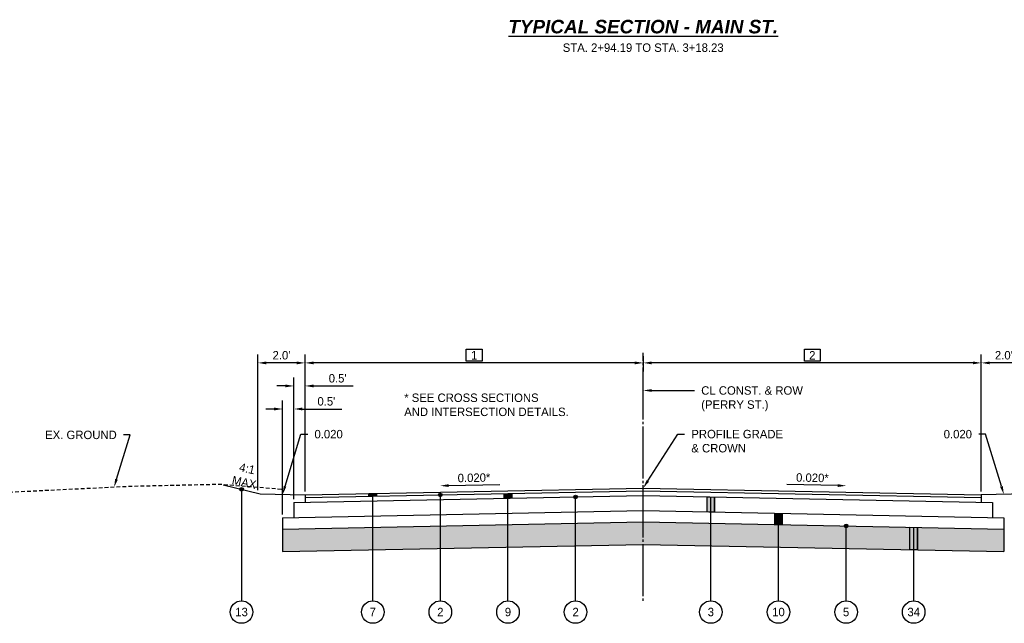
# Model space of a CAD drawing. Header units: feet. Extents: x 904 to 1979, y -2403 to -1843.
# Tile 5 of 34: x 1855 to 1898, y -2340 to -2313. Entities that reach past the tile are written whole.
import ezdxf
from ezdxf import colors
from ezdxf.entities.mleader import LeaderData, LeaderLine
from ezdxf.math import Vec2, Vec3

# ---------------------------------------------------------------- set-up
doc = ezdxf.new("R2010")
doc.units = ezdxf.units.FT
doc.header["$MEASUREMENT"] = 0
doc.linetypes.add('cl', pattern=[5, 0.09375, -0.09375, 4.625, -0.09375, 0.09375])
doc.linetypes.add('OhDOT_USTN3', pattern=[0.22, 0.165, -0.055])
for name, color, linetype in [('GE_P_CL', 180, 'cl'), ('PV_X_EOP', 27, 'OhDOT_USTN3'), ('RD_P_Text', 1, 'Continuous'), ('SC_Shading1', 247, 'Continuous')]:
    doc.layers.add(name, color=color, linetype=linetype)
doc.styles.add('Slanted-Normal', font='font31.shx', dxfattribs={"height": 0.1})
doc.styles.get("Standard").update_dxf_attribs({"font": 'font31.shx'})
doc.dimstyles.new('COEC', dxfattribs={"dimscale": 13.9, "dimtxt": 0.18, "dimasz": 0.18, "dimexe": 0.18, "dimexo": 0.0625, "dimgap": 0.09, "dimtad": 1, "dimzin": 0, "dimdsep": 46, "dimtxsty": 'Standard', "dimcen": 0.09, "dimclrd": 256, "dimclre": 256, "dimclrt": 256, "dimaunit": 1, "dimadec": 4, "dimazin": 0, "dimtfac": 1, "dimtofl": 0, "dimtmove": 0, "dimatfit": 3, "dimfxl": 1, "dimtolj": 1, "dimtzin": 0, "dimlwd": -1, "dimlwe": -1, "dimarcsym": 0})

# ---------------------------------------------------------------- blocks, each defined once
blk = doc.blocks.new('*D1411')
at = {"layer": 'Defpoints', "color": 0, "transparency": 16777216}
for p in [(1882.37, -2328.263), (1867.37, -2328.708), (1867.37, -2334.563)]:
    blk.add_point(p, dxfattribs=at)
at = {"layer": 'RD_P_Text', "transparency": 16777216}
for p, q in [((1867.37, -2334.413), (1867.37, -2328.333)), ((1881.995, -2328.708), (1867.745, -2328.708)), ((1882.37, -2328.413), (1882.37, -2329.083))]:
    blk.add_line(p, q, dxfattribs=at)
for points in [[(1867.745, -2328.646), (1867.745, -2328.771), (1867.37, -2328.708)], [(1881.995, -2328.646), (1881.995, -2328.771), (1882.37, -2328.708)]]:
    blk.add_solid(points, dxfattribs=at)
at = {"layer": 'RD_P_Text', "transparency": 16777216, "insert": (1874.87, -2328.371), "char_height": 0.375, "attachment_point": 5}
blk.add_mtext('\\A1;1', dxfattribs=at)
blk = doc.blocks.new('*D1412')
at = {"layer": 'Defpoints', "color": 0, "transparency": 16777216}
for p in [(1882.37, -2328.263), (1882.37, -2328.708), (1897.37, -2334.563)]:
    blk.add_point(p, dxfattribs=at)
at = {"layer": 'RD_P_Text', "transparency": 16777216}
for p, q in [((1882.37, -2328.413), (1882.37, -2329.083)), ((1896.995, -2328.708), (1882.745, -2328.708)), ((1897.37, -2334.413), (1897.37, -2328.333))]:
    blk.add_line(p, q, dxfattribs=at)
for points in [[(1882.745, -2328.646), (1882.745, -2328.771), (1882.37, -2328.708)], [(1896.995, -2328.646), (1896.995, -2328.771), (1897.37, -2328.708)]]:
    blk.add_solid(points, dxfattribs=at)
at = {"layer": 'RD_P_Text', "transparency": 16777216, "insert": (1889.87, -2328.371), "char_height": 0.375, "attachment_point": 5}
blk.add_mtext('\\A1;2', dxfattribs=at)
blk = doc.blocks.new('*D1413')
at = {"layer": 'Defpoints', "color": 0, "transparency": 16777216}
for p in [(1865.274, -2328.708), (1865.274, -2334.499), (1867.37, -2334.563)]:
    blk.add_point(p, dxfattribs=at)
at = {"layer": 'RD_P_Text', "transparency": 16777216}
for p, q in [((1865.274, -2334.349), (1865.274, -2328.333)), ((1866.995, -2328.708), (1865.649, -2328.708)), ((1867.37, -2334.413), (1867.37, -2328.333))]:
    blk.add_line(p, q, dxfattribs=at)
for points in [[(1865.649, -2328.646), (1865.649, -2328.771), (1865.274, -2328.708)], [(1866.995, -2328.646), (1866.995, -2328.771), (1867.37, -2328.708)]]:
    blk.add_solid(points, dxfattribs=at)
at = {"layer": 'RD_P_Text', "transparency": 16777216, "insert": (1866.322, -2328.371), "char_height": 0.375, "attachment_point": 5}
blk.add_mtext("\\A1;2.0'", dxfattribs=at)
blk = doc.blocks.new('*D1414')
at = {"layer": 'Defpoints', "color": 0, "transparency": 16777216}
for p in [(1897.37, -2328.708), (1897.37, -2334.563), (1899.37, -2334.523)]:
    blk.add_point(p, dxfattribs=at)
at = {"layer": 'RD_P_Text', "transparency": 16777216}
for p, q in [((1897.37, -2334.413), (1897.37, -2328.333)), ((1898.995, -2328.708), (1897.745, -2328.708)), ((1899.37, -2334.373), (1899.37, -2328.333))]:
    blk.add_line(p, q, dxfattribs=at)
for points in [[(1897.745, -2328.646), (1897.745, -2328.771), (1897.37, -2328.708)], [(1898.995, -2328.646), (1898.995, -2328.771), (1899.37, -2328.708)]]:
    blk.add_solid(points, dxfattribs=at)
at = {"layer": 'RD_P_Text', "transparency": 16777216, "insert": (1898.37, -2328.371), "char_height": 0.375, "attachment_point": 5}
blk.add_mtext("\\A1;2.0'", dxfattribs=at)
blk = doc.blocks.new('*D1427')
at = {"layer": 'Defpoints', "color": 0, "transparency": 16777216}
for p in [(1866.87, -2329.731), (1867.37, -2334.563), (1866.87, -2334.906)]:
    blk.add_point(p, dxfattribs=at)
at = {"layer": 'RD_P_Text', "transparency": 16777216}
for p, q in [((1866.87, -2334.756), (1866.87, -2329.356)), ((1867.37, -2334.413), (1867.37, -2329.356)), ((1866.495, -2329.731), (1866.12, -2329.731)), ((1867.745, -2329.731), (1869.506, -2329.731))]:
    blk.add_line(p, q, dxfattribs=at)
for points in [[(1866.495, -2329.668), (1866.495, -2329.793), (1866.87, -2329.731)], [(1867.745, -2329.668), (1867.745, -2329.793), (1867.37, -2329.731)]]:
    blk.add_solid(points, dxfattribs=at)
at = {"layer": 'RD_P_Text', "transparency": 16777216, "insert": (1868.813, -2329.393), "char_height": 0.375, "attachment_point": 5}
blk.add_mtext("\\A1;0.5'", dxfattribs=at)
blk = doc.blocks.new('*D1428')
at = {"layer": 'Defpoints', "color": 0, "transparency": 16777216}
for p in [(1866.37, -2330.754), (1866.87, -2334.906), (1866.37, -2335.582)]:
    blk.add_point(p, dxfattribs=at)
at = {"layer": 'RD_P_Text', "transparency": 16777216}
for p, q in [((1866.37, -2335.432), (1866.37, -2330.379)), ((1866.87, -2334.756), (1866.87, -2330.379)), ((1865.995, -2330.754), (1865.62, -2330.754)), ((1867.245, -2330.754), (1869.006, -2330.754))]:
    blk.add_line(p, q, dxfattribs=at)
for points in [[(1865.995, -2330.691), (1865.995, -2330.816), (1866.37, -2330.754)], [(1867.245, -2330.691), (1867.245, -2330.816), (1866.87, -2330.754)]]:
    blk.add_solid(points, dxfattribs=at)
at = {"layer": 'RD_P_Text', "transparency": 16777216, "insert": (1868.313, -2330.416), "char_height": 0.375, "attachment_point": 5}
blk.add_mtext("\\A1;0.5'", dxfattribs=at)

msp = doc.modelspace()

# ---------------------------------------------------------------- hatches: boundary and pattern name
at = {"layer": 'RD_P_Text'}
h = msp.add_hatch(color=256, dxfattribs=at)
h.dxf.hatch_style = 1
edge = h.paths.add_edge_path()
edge.add_arc((1864.55, -2334.318), 0.08, 0, 360)
h = msp.add_hatch(color=256, dxfattribs=at)
h.dxf.hatch_style = 1
h.paths.add_polyline_path([(1870.203, -2334.506), (1870.536, -2334.499), (1870.536, -2334.624), (1870.203, -2334.631)])
h = msp.add_hatch(color=256, dxfattribs=at)
h.dxf.hatch_style = 1
edge = h.paths.add_edge_path()
edge.add_arc((1873.37, -2334.568), 0.08, 0, 360)
h = msp.add_hatch(color=256, dxfattribs=at)
h.dxf.hatch_style = 1
h.paths.add_polyline_path([(1876.203, -2334.511), (1876.536, -2334.504), (1876.536, -2334.713), (1876.203, -2334.719)])
h = msp.add_hatch(color=256, dxfattribs=at)
h.dxf.hatch_style = 1
edge = h.paths.add_edge_path()
edge.add_arc((1879.37, -2334.656), 0.08, 0, 360)
h = msp.add_hatch(color=256, dxfattribs=at)
h.dxf.hatch_style = 1
h.paths.add_polyline_path([(1885.203, -2334.653), (1885.536, -2334.659), (1885.536, -2335.325), (1885.203, -2335.319)])
h = msp.add_hatch(color=256, dxfattribs=at)
h.dxf.hatch_style = 1
h.paths.add_polyline_path([(1888.203, -2335.379), (1888.536, -2335.385), (1888.536, -2335.885), (1888.203, -2335.879)])
h = msp.add_hatch(color=256, dxfattribs=at)
h.dxf.hatch_style = 1
edge = h.paths.add_edge_path()
edge.add_arc((1891.37, -2335.942), 0.08, 0, 360)
h = msp.add_hatch(color=256, dxfattribs=at)
h.dxf.hatch_style = 1
h.paths.add_polyline_path([(1894.203, -2335.999), (1894.536, -2336.005), (1894.536, -2337.005), (1894.203, -2336.999)])
at = {"layer": 'SC_Shading1'}
h = msp.add_hatch(dxfattribs=at)
h.set_pattern_fill('WICKER', color=256, scale=1.5)
h.set_pattern_definition([(0, (-39.2884, -304.1708), (0, 1.5), [0.439335, -0.257355, 0.621315, -0.18198]), (0, (-39.2884, -304.3528), (0, 1.5), [0.621315, -0.257355, 0.439335, -0.18198]), (0, (-38.8491, -303.2921), (0, 1.5), [0.621315, -0.257355, 0.439335, -0.18198]), (0, (-38.8491, -303.1101), (0, 1.5), [0.439335, -0.257355, 0.621315, -0.18198]), (90, (-39.031, -304.1708), (-1.5, 9e-17), [0.439335, -0.257355, 0.621315, -0.18198]), (90, (-38.8491, -304.1708), (-1.5, 9e-17), [0.621315, -0.257355, 0.439335, -0.18198]), (90, (-37.9704, -303.9134), (-1.5, 9e-17), [0.621315, -0.18198, 0.439335, -0.257355]), (90, (-37.7884, -303.7315), (-1.5, 9e-17), [0.439335, -0.18198, 0.621315, -0.257355]), (135, (-38.5384, -304.4815), (-1.4999962, -1.4999962), [0.439335, -0.257355, 0.36396, -0.257355, 0.621315, -0.18198]), (135, (-38.4097, -304.3528), (-1.4999962, -1.4999962), [0.621315, -0.257355, 0.36396, -0.257355, 0.439335, -0.18198]), (135, (-37.531, -303.9888), (-1.4999962, -1.4999962), [0.36396, -0.257355, 0.621315, -0.18198, 0.439335, -0.257355]), (135, (-37.531, -303.7315), (-1.4999962, -1.4999962), [0.36396, -0.257355, 0.439335, -0.18198, 0.621315, -0.257355]), (45, (-38.4097, -304.6101), (-1.4999962, 1.4999962), [0.36396, -0.257355, 0.439335, -0.18198, 0.621315, -0.257355]), (45, (-38.667, -304.6101), (-1.4999962, 1.4999962), [0.36396, -0.257355, 0.621315, -0.18198, 0.439335, -0.257355]), (45, (-39.4704, -304.1708), (-1.4999962, 1.4999962), [0.439335, -0.18198, 0.621315, -0.257355, 0.36396, -0.257355]), (45, (-39.7278, -304.1708), (-1.4999962, 1.4999962), [0.621315, -0.18198, 0.439335, -0.257355, 0.36396, -0.257355])])
h.paths.add_polyline_path([(1866.37, -2337.082), (1882.37, -2336.762), (1898.37, -2337.082), (1898.37, -2336.082), (1882.37, -2335.762), (1866.37, -2336.082)])

# ---------------------------------------------------------------- linework, layer by layer
at = {"layer": 'GE_P_CL', "ltscale": 0.5, "flags": 128}
msp.add_lwpolyline([(1882.37, -2339.263), (1882.37, -2328.263)], dxfattribs=at)
at = {"layer": 'PV_X_EOP', "flags": 128}
msp.add_lwpolyline([(1866.315, -2334.319), (1863.594, -2334.102), (1859.659, -2334.191), (1853.613, -2334.484)], dxfattribs=at)
at = {"layer": 'RD_P_Text'}
for points in [[(1874.52, -2328.104), (1875.22, -2328.104), (1875.22, -2328.638), (1874.52, -2328.638)], [(1889.52, -2328.104), (1890.22, -2328.104), (1890.22, -2328.638), (1889.52, -2328.638)]]:
    msp.add_lwpolyline(points, close=True, dxfattribs=at)
at = {"layer": 'RD_P_Text', "flags": 128}
for points in [[(1863.73, -2334.113), (1865.37, -2334.523)], [(1864.55, -2334.318), (1864.55, -2339.263)], [(1867.37, -2334.563), (1882.37, -2334.263), (1897.37, -2334.563)], [(1867.37, -2334.688), (1882.37, -2334.388), (1897.37, -2334.688)], [(1865.37, -2334.523), (1867.37, -2334.563)], [(1866.87, -2334.906), (1882.37, -2334.596), (1897.87, -2334.906)], [(1867.37, -2334.563), (1867.37, -2334.896)], [(1870.203, -2334.506), (1870.536, -2334.499), (1870.536, -2334.624), (1870.203, -2334.631), (1870.203, -2334.506)], [(1876.203, -2334.511), (1876.536, -2334.504), (1876.536, -2334.713), (1876.203, -2334.719), (1876.203, -2334.511)], [(1885.203, -2334.653), (1885.536, -2334.659), (1885.536, -2335.325), (1885.203, -2335.319), (1885.203, -2334.653)], [(1899.37, -2334.523), (1897.37, -2334.563)], [(1897.37, -2334.563), (1897.37, -2334.896)], [(1866.37, -2335.582), (1882.37, -2335.262), (1898.37, -2335.582)], [(1866.87, -2334.906), (1866.87, -2335.572)], [(1897.87, -2334.906), (1897.87, -2335.572)], [(1866.37, -2335.582), (1866.37, -2337.082)], [(1888.203, -2335.379), (1888.536, -2335.385), (1888.536, -2335.885), (1888.203, -2335.879), (1888.203, -2335.379)], [(1898.37, -2335.582), (1898.37, -2337.082)], [(1866.37, -2336.082), (1882.37, -2335.762), (1898.37, -2336.082)], [(1894.203, -2335.999), (1894.536, -2336.005), (1894.536, -2337.005), (1894.203, -2336.999), (1894.203, -2335.999)], [(1866.37, -2337.082), (1882.37, -2336.762), (1898.37, -2337.082)]]:
    msp.add_lwpolyline(points, dxfattribs=at)
at = {"layer": 'RD_P_Text', "linetype": 'ByBlock', "lineweight": -2}
for points in [[(1873.738, -2334.151), (1876.002, -2334.106)], [(1891.002, -2334.151), (1888.738, -2334.106)]]:
    msp.add_lwpolyline(points, dxfattribs=at)
at = {"layer": 'RD_P_Text', "ltscale": 0.5, "flags": 128}
for points in [[(1870.203, -2334.631), (1870.203, -2334.506)], [(1870.37, -2339.263), (1870.37, -2334.503)], [(1870.536, -2334.624), (1870.536, -2334.499)], [(1873.37, -2339.263), (1873.37, -2334.568)], [(1876.203, -2334.719), (1876.203, -2334.511)], [(1876.37, -2339.263), (1876.37, -2334.508)], [(1876.536, -2334.713), (1876.536, -2334.504)], [(1879.37, -2339.263), (1879.37, -2334.656)], [(1885.203, -2335.319), (1885.203, -2334.653)], [(1885.37, -2339.263), (1885.37, -2334.656)], [(1885.536, -2335.325), (1885.536, -2334.659)], [(1888.203, -2335.879), (1888.203, -2335.379)], [(1888.37, -2339.263), (1888.37, -2335.382)], [(1888.536, -2335.885), (1888.536, -2335.385)], [(1891.37, -2339.263), (1891.37, -2335.942)], [(1894.203, -2336.999), (1894.203, -2335.999)], [(1894.37, -2339.263), (1894.37, -2336.002)], [(1894.536, -2337.005), (1894.536, -2336.005)]]:
    msp.add_lwpolyline(points, dxfattribs=at)
at = {"layer": 'RD_P_Text'}
for centre, radius in [((1864.55, -2334.318), 0.08), ((1873.37, -2334.568), 0.08), ((1879.37, -2334.656), 0.08), ((1891.37, -2335.942), 0.08), ((1864.55, -2339.763), 0.5), ((1870.37, -2339.763), 0.5), ((1873.37, -2339.763), 0.5), ((1876.37, -2339.763), 0.5), ((1879.37, -2339.763), 0.5), ((1885.37, -2339.763), 0.5), ((1888.37, -2339.763), 0.5), ((1891.37, -2339.763), 0.5), ((1894.37, -2339.763), 0.5)]:
    msp.add_circle(centre, radius, dxfattribs=at)
for points in [[(1873.739, -2334.214), (1873.363, -2334.159), (1873.737, -2334.089)], [(1891, -2334.214), (1891.377, -2334.159), (1891.003, -2334.089)]]:
    msp.add_solid(points, dxfattribs=at)

# ---------------------------------------------------------------- texts
for s, width, heights, insert, char_height, attachment_point in [('{\\fArial|b1|i1|c0|p34;\\LTYPICAL SECTION - MAIN ST.}', 34.83485, [0], (1882.37, -2313.791), 0.6, 5), ('STA. 2+94.19 TO STA. 3+18.23', 34.83485, [0.375], (1882.37, -2314.723), 0.375, 5), ('* SEE CROSS SECTIONS\\PAND INTERSECTION DETAILS.', 14.08507, [9.075], (1871.766, -2330.067), 0.375, 1), ('\\pxt43;13', 34.83485, [0], (1864.55, -2339.763), 0.375, 5), ('\\pxt43;7', 34.83485, [0], (1870.37, -2339.763), 0.375, 5), ('\\pxt43;2', 34.83485, [0], (1873.37, -2339.763), 0.375, 5), ('\\pxt43;9', 34.83485, [0], (1876.37, -2339.763), 0.375, 5), ('\\pxt43;2', 34.83485, [0], (1879.37, -2339.763), 0.375, 5), ('\\pxt43;3', 34.83485, [0], (1885.37, -2339.763), 0.375, 5), ('\\pxt43;10', 34.83485, [0], (1888.37, -2339.763), 0.375, 5), ('\\pxt43;5', 34.83485, [0], (1891.37, -2339.763), 0.375, 5), ('\\pxt43;34', 34.83485, [0], (1894.37, -2339.763), 0.375, 5)]:
    msp.add_mtext_dynamic_manual_height_columns(s, width=width, gutter_width=10, heights=heights, dxfattribs=dict(at, insert=insert, char_height=char_height, attachment_point=attachment_point))
at = {"layer": 'RD_P_Text', "char_height": 0.375, "attachment_point": 5}
for s, insert, rotation in [('4:1\\PMAX', (1864.734, -2333.703), 347.8266), ('0.020*', (1874.863, -2333.806), 1.1458), ('0.020*', (1889.876, -2333.806), 358.8542)]:
    msp.add_mtext_dynamic_manual_height_columns(s, width=2.91398, gutter_width=10, heights=[0], dxfattribs=dict(at, insert=insert, rotation=rotation))

# ---------------------------------------------------------------- dimensions: what is measured, and where the dimension line sits
at = {"layer": 'RD_P_Text'}
for base, p1, p2, text, picture, middle in [((1865.274, -2328.708), (1867.37, -2334.563), (1865.274, -2334.499), "2.0'", '*D1413', (1866.322, -2328.371)), ((1867.37, -2328.708), (1882.37, -2328.263), (1867.37, -2334.563), '1', '*D1411', (1874.87, -2328.371)), ((1882.37, -2328.708), (1897.37, -2334.563), (1882.37, -2328.263), '2', '*D1412', (1889.87, -2328.371)), ((1897.37, -2328.708), (1899.37, -2334.523), (1897.37, -2334.563), "2.0'", '*D1414', (1898.37, -2328.371))]:
    dim = msp.add_linear_dim(base=base, p1=p1, p2=p2, text=text, dimstyle='COEC', override={"dimscale": 3, "dimtxt": 0.125, "dimasz": 0.125, "dimexe": 0.125, "dimexo": 0.05, "dimgap": 0.05}, dxfattribs=at)
    dim.commit()
    dim.dimension.update_dxf_attribs({"geometry": picture, "text_midpoint": middle})
for base, p1, p2, picture, middle in [((1866.87, -2329.731), (1867.37, -2334.563), (1866.87, -2334.906), '*D1427', (1868.813, -2329.731)), ((1866.37, -2330.754), (1866.87, -2334.906), (1866.37, -2335.582), '*D1428', (1868.313, -2330.754))]:
    dim = msp.add_linear_dim(base=base, p1=p1, p2=p2, text="0.5'", dimstyle='COEC', override={"dimscale": 3, "dimtxt": 0.125, "dimasz": 0.125, "dimexe": 0.125, "dimexo": 0.05, "dimgap": 0.05}, dxfattribs=at)
    dim.commit()
    dim.dimension.update_dxf_attribs({"geometry": picture, "text_midpoint": middle, "dimtype": 160})

# ---------------------------------------------------------------- leaders
ml = msp.add_multileader_mtext('Standard', dxfattribs=at)
ml.set_content('CL CONST. & ROW\\P(PERRY ST.)', color=256, style='Slanted-Normal')
ml.set_leader_properties()
ml.build(insert=Vec2(0, 0))
ml.multileader.update_dxf_attribs({"dogleg_length": 0.1, "arrow_head_size": 0.375, "scale": 3})
ctx = ml.context
ctx.base_point, ctx.scale, ctx.char_height, ctx.arrow_head_size, ctx.landing_gap_size, ctx.plane_origin = Vec3(1884.643, -2329.932), 3, 0.375, 0.375, 0.3, Vec3(1882.37, -2329.932)
notes = []
notes.append((ctx, [(0, (1, 1, 0), (1884.343, -2329.932), (1, 0), 0.3, [(0, [(1882.37, -2329.932)], 0, [])])]))
ctx.mtext.insert, ctx.mtext.flow_direction = Vec3(1884.943, -2329.745), 5
ml = msp.add_multileader_mtext('Standard', dxfattribs=at)
ml.set_content('EX. GROUND', color=256, style='Slanted-Normal')
ml.set_leader_properties()
ml.build(insert=Vec2(0, 0))
ml.multileader.update_dxf_attribs({"dogleg_length": 0.1, "arrow_head_size": 0.375, "scale": 3})
ctx = ml.context
ctx.base_point, ctx.scale, ctx.char_height, ctx.arrow_head_size, ctx.landing_gap_size, ctx.plane_origin = Vec3(1855.472, -2331.901), 3, 0.375, 0.375, 0.3, Vec3(1861.586, -2331.901)
ctx.text_align_type = 2
notes.append((ctx, [(0, (1, 1, 0), (1859.613, -2331.901), (-1, 0), 0.3, [(0, [(1858.892, -2334.228)], 0, [])])]))
ctx.mtext.insert, ctx.mtext.alignment, ctx.mtext.flow_direction = Vec3(1859.013, -2331.714), 3, 5
ml = msp.add_multileader_mtext('Standard', dxfattribs=at)
ml.set_content('0.020', color=256, style='Slanted-Normal')
ml.set_leader_properties()
ml.build(insert=Vec2(0, 0))
ml.multileader.update_dxf_attribs({"dogleg_length": 0.1, "arrow_head_size": 0.375, "scale": 3})
ctx = ml.context
ctx.base_point, ctx.scale, ctx.char_height, ctx.arrow_head_size, ctx.landing_gap_size, ctx.plane_origin = Vec3(1867.485, -2331.869), 3, 0.375, 0.375, 0.3, Vec3(1873.913, -2331.262)
notes.append((ctx, [(1, (1, 1, 0), (1867.185, -2331.869), (1, 0), 0.3, [(0, [(1866.37, -2334.543)], 0, [])])]))
ctx.mtext.insert, ctx.mtext.flow_direction = Vec3(1867.785, -2331.682), 5
ml = msp.add_multileader_mtext('Standard', dxfattribs=at)
ml.set_content('PROFILE GRADE\\P& CROWN', color=256, style='Slanted-Normal')
ml.set_leader_properties()
ml.build(insert=Vec2(0, 0))
ml.multileader.update_dxf_attribs({"dogleg_length": 0.1, "arrow_head_size": 0.375, "scale": 3})
ctx = ml.context
ctx.base_point, ctx.scale, ctx.char_height, ctx.arrow_head_size, ctx.landing_gap_size, ctx.plane_origin = Vec3(1884.205, -2331.867), 3, 0.375, 0.375, 0.3, Vec3(1882.37, -2332.061)
notes.append((ctx, [(0, (1, 1, 0), (1883.905, -2331.867), (1, 0), 0.3, [(0, [(1882.37, -2334.263)], 0, [])])]))
ctx.mtext.insert, ctx.mtext.flow_direction = Vec3(1884.505, -2331.68), 5
ml = msp.add_multileader_mtext('Standard', dxfattribs=at)
ml.set_content('0.020', color=256, style='Slanted-Normal')
ml.set_leader_properties()
ml.build(insert=Vec2(0, 0))
ml.multileader.update_dxf_attribs({"dogleg_length": 0.1, "arrow_head_size": 0.375, "scale": 3})
ctx = ml.context
ctx.base_point, ctx.scale, ctx.char_height, ctx.arrow_head_size, ctx.landing_gap_size, ctx.plane_origin = Vec3(1895.077, -2331.869), 3, 0.375, 0.375, 0.3, Vec3(1890.826, -2331.262)
ctx.text_align_type = 2
notes.append((ctx, [(1, (1, 1, 0), (1897.555, -2331.869), (-1, 0), 0.3, [(0, [(1898.37, -2334.543)], 0, [])])]))
ctx.mtext.insert, ctx.mtext.alignment, ctx.mtext.flow_direction = Vec3(1896.955, -2331.682), 3, 5
for ctx, leaders in notes:
    for number, flags, end, landing, length, lines in leaders:
        leader = LeaderData()
        leader.index, (leader.has_last_leader_line, leader.has_dogleg_vector, leader.attachment_direction) = number, flags
        leader.last_leader_point, leader.dogleg_vector, leader.dogleg_length = Vec3(end), Vec3(landing), length
        for number, points, colour, breaks in lines:
            line = LeaderLine()
            line.index, line.vertices, line.color, line.breaks = number, Vec3.list(points), colors.encode_raw_color(colour), breaks
            leader.lines.append(line)
        ctx.leaders.append(leader)

doc.saveas('drawing.dxf')
